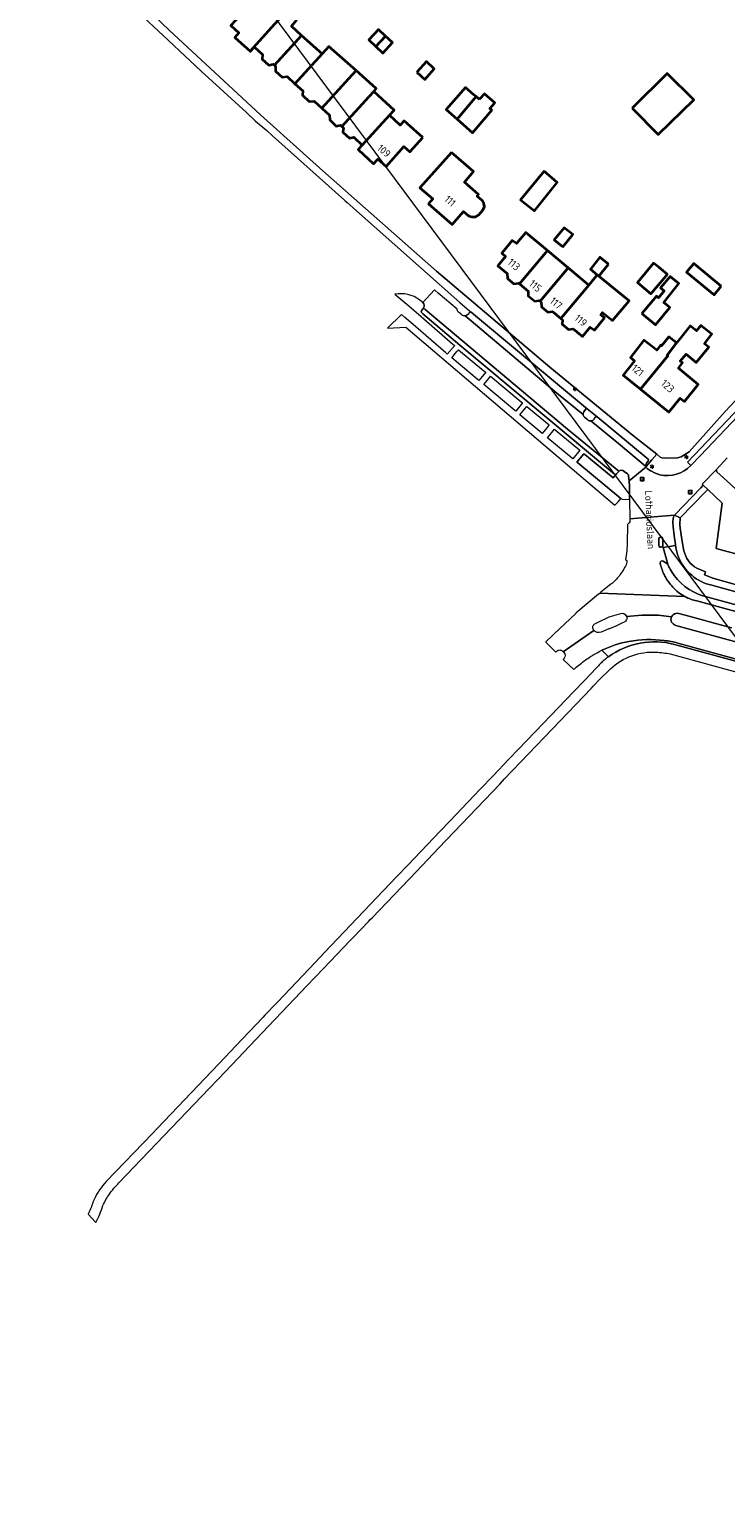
# Model space of a CAD drawing. Header units: metres. Extents: x 140853 to 145288, y 474558 to 480269.
# Tile 7 of 256: x 141328 to 141497, y 475918 to 476271. Entities that reach past the tile are written whole.
import ezdxf
from ezdxf.enums import TextEntityAlignment as Align

# ---------------------------------------------------------------- set-up
doc = ezdxf.new("R2010")
doc.units = ezdxf.units.M
doc.header["$MEASUREMENT"] = 0
for name, color, linetype, lineweight in [('B-WE-GR-BEPLANTING_CULTUUR_HEESTERS-G', 90, 'Continuous', 18), ('B-WE-GR-GRAS_KRUIDENRIJK-G', 80, 'Continuous', 18), ('B-WE-KL-ET_LS_OV_LICHTMAST-S', 190, 'Continuous', 18), ('B-WE-OG-BEBOUWING-G', 7, 'Continuous', 35), ('B-WE-OG-BEBOUWING_HUISNUMMER-T18', 10, 'Continuous', 18), ('B-WE-OG-BEBOUWING_STRAATNAAM-T18', 10, 'Continuous', 18), ('B-WE-OG-HULPLIJN-G', 50, 'Continuous', 18), ('B-WE-OG-TERREIN_ERF-G', 7, 'Continuous', 18), ('B-WE-RI-GWA_RIOOLPUT-S', 30, 'Continuous', 18), ('B-WE-VH-VERHARDING_GESLOTEN-G', 7, 'Continuous', 18), ('B-WE-VH-VERHARDING_OPEN-G', 252, 'Continuous', 18)]:
    doc.layers.add(name, color=color, linetype=linetype, lineweight=lineweight)
doc.styles.add('NLCS-ISO', font='txt')

# ---------------------------------------------------------------- blocks, each defined once
blk = doc.blocks.new('B-SIE-WEG_LICHTMAST-SO')
at = {"ltscale": 0.1}
for p, q in [((-1.1, 0.6), (-2.2, 1.3)), ((0, 1.3), (0, 2.5)), ((1.1, 0.6), (2.2, 1.3)), ((-1.1, -0.6), (-2.2, -1.3)), ((0, -1.3), (0, -2.5)), ((1.1, -0.6), (2.2, -1.3))]:
    blk.add_line(p, q, dxfattribs=at)
at = {"flags": 128}
for points in [[(-1.2, 0.5), (1.2, 0.5)], [(-1.2, -0.5), (1.2, -0.5)]]:
    blk.add_lwpolyline(points, dxfattribs=at)
at = {"ltscale": 0.1}
blk.add_circle((0, 0), 1.27, dxfattribs=at)
at = {"style": 'NLCS-ISO'}
blk.add_attdef('TYPE', text='', height=1.8, dxfattribs=at).set_placement((0, 2.5), align=Align.BOTTOM_CENTER)
blk = doc.blocks.new('SRI-PUT_INSPECTIE-SO')
at = {"lineweight": -3, "flags": 128}
blk.add_lwpolyline([(-2, -2), (2, -2), (2, 2), (-2, 2)], close=True, dxfattribs=at)
at = {"lineweight": -3, "ltscale": 1.5}
blk.add_circle((0, 0), 2, dxfattribs=at)
at = {"ltscale": 0.1, "style": 'NLCS-ISO'}
blk.add_text('I', height=2.5, dxfattribs=at).set_placement((0, 0), align=Align.MIDDLE_CENTER)

msp = doc.modelspace()

# ---------------------------------------------------------------- linework, layer by layer
at = {"layer": 'B-WE-GR-BEPLANTING_CULTUUR_HEESTERS-G', "ltscale": 0.2, "flags": 128}
msp.add_lwpolyline([(141465.48, 476177.02), (141462.634, 476179.295), (141462.634, 476179.295, -0.1946832), (141462.643, 476178.766), (141462.643, 476178.766), (141462.234, 476178.199), (141462.234, 476178.199, 0.1970734), (141462.029, 476177.584), (141462.029, 476177.584, 0.2223564), (141462.38, 476176.95), (141462.38, 476176.95), (141463.203, 476176.293), (141463.203, 476176.293, 0.2315665), (141463.936, 476176.035), (141463.936, 476176.035, 0.2038848), (141464.615, 476176.379), (141464.615, 476176.379), (141465.003, 476176.917), (141465.003, 476176.917, -0.2580522), (141465.48, 476177.02)], format="xyb", close=True, dxfattribs=at)
msp.add_lwpolyline([(141488.095, 476165.229), (141490.416, 476167.67), (141500.906, 476178.701), (141500.015, 476179.473), (141487.264, 476166.026), (141488.095, 476165.229)], close=True, dxfattribs=at)
for points in [[(141514.711, 476127.303), (141492.201, 476133.471), (141492.201, 476133.471, -0.1833052), (141484.079, 476138.688), (141484.079, 476138.688, -0.0337889), (141483.108, 476140.201), (141483.108, 476140.201, -0.0254555), (141482.513, 476141.416), (141482.513, 476141.416), (141481.428, 476142.11), (141481.428, 476142.11, 0.3372355), (141480.918, 476142.146), (141480.918, 476142.146, 0.2198068), (141480.685, 476141.769), (141480.685, 476141.769, 0.1113507), (141480.708, 476141.545), (141480.708, 476141.545, 0.015375), (141480.889, 476140.826), (141480.889, 476140.826, 0.0324725), (141481.408, 476139.377), (141481.408, 476139.377, 0.0201493), (141481.823, 476138.518), (141481.823, 476138.518, 0.0691304), (141483.741, 476135.881), (141483.741, 476135.881, 0.0887252), (141486.632, 476133.586), (141486.632, 476133.586, 0.0748471), (141489.561, 476132.539), (141489.561, 476132.539), (141498.956, 476129.954)], [(141497.945, 476126.039), (141486.706, 476129.099), (141486.706, 476129.099), (141485.186, 476129.513), (141485.186, 476129.513, 0.2539058), (141483.804, 476129.204), (141483.804, 476129.204, 0.1073492), (141483.43, 476128.702), (141483.43, 476128.702, 0.4830634), (141484.486, 476126.632), (141484.486, 476126.632), (141511.951, 476119.137)]]:
    msp.add_lwpolyline(points, format="xyb", dxfattribs=at)
at = {"layer": 'B-WE-GR-GRAS_KRUIDENRIJK-G', "ltscale": 0.2, "flags": 128}
msp.add_lwpolyline([(141470.72, 476163.903, 0.0810223), (141470.504, 476163.675), (141470.504, 476163.675), (141470.097, 476163.21), (141469.634, 476162.643), (141469.352, 476162.297), (141462.478, 476167.913), (141462.258, 476168.092), (141460.572, 476166.028), (141460.765, 476165.87), (141471.212, 476157.322), (141471.493, 476157.092), (141473.306, 476157.063), (141473.254, 476160.464), (141473.254, 476160.464, 0.0125765), (141473.172, 476161.577), (141473.172, 476161.577), (141473.032, 476162.704), (141473.032, 476162.704, 0.3368557), (141472.749, 476163.272), (141472.749, 476163.272), (141471.982, 476163.834), (141471.982, 476163.834, 0.3669077), (141470.72, 476163.903)], format="xyb", close=True, dxfattribs=at)
at = {"layer": 'B-WE-OG-BEBOUWING-G', "ltscale": 0.2, "flags": 128}
for points in [[(141390.688, 476275.544), (141387.678, 476278.26), (141387.924, 476278.533), (141384.057, 476282.021), (141380.152, 476277.692), (141381.468, 476276.505), (141376.911, 476271.562), (141378.818, 476269.794), (141377.836, 476268.711), (141381.543, 476265.338), (141387.567, 476271.966), (141389.335, 476273.931), (141390.688, 476275.544)], [(141394.016, 476269.181), (141391.534, 476271.439), (141392.81, 476272.895), (141392.711, 476273.72), (141390.688, 476275.544), (141389.335, 476273.931), (141387.567, 476271.966), (141381.543, 476265.338), (141381.571, 476265.312), (141382.608, 476266.396), (141382.654, 476266.354), (141384.585, 476264.599), (141384.503, 476263.475), (141386.08, 476262.003), (141387.218, 476262.205), (141387.464, 476261.981), (141394.016, 476269.181)], [(141414.277, 476269.027), (141412.59, 476270.573), (141410.291, 476268.081), (141411.969, 476266.491), (141414.277, 476269.027)], [(141398.946, 476264.694), (141394.016, 476269.181), (141387.464, 476261.981), (141387.711, 476261.757), (141387.724, 476260.571), (141389.308, 476259.11), (141390.483, 476259.238), (141392.398, 476257.498), (141398.946, 476264.694)], [(141414.277, 476269.027), (141411.969, 476266.491), (141413.647, 476264.901), (141415.965, 476267.481), (141414.277, 476269.027)], [(141405.462, 476258.765), (141407.192, 476260.667), (141400.617, 476266.53), (141398.946, 476264.694), (141392.398, 476257.498), (141394.313, 476255.757), (141394.258, 476254.704), (141395.839, 476253.206), (141397.058, 476253.262), (141398.916, 476251.572), (141405.462, 476258.765)], [(141410.291, 476254.371), (141411.437, 476255.619), (141411.909, 476256.138), (141412.055, 476256.328), (141407.192, 476260.667), (141405.462, 476258.765), (141398.916, 476251.572), (141400.775, 476249.883), (141400.8, 476248.748), (141402.363, 476247.283), (141403.396, 476247.501), (141403.756, 476247.174), (141410.291, 476254.371)], [(141421.881, 476260.311), (141423.766, 476258.567), (141426.081, 476261.139), (141424.203, 476262.864), (141421.881, 476260.311)], [(141473.924, 476251.639), (141480.237, 476245.244), (141488.783, 476253.644), (141482.359, 476259.995), (141473.924, 476251.639)], [(141436.168, 476254.439), (141435.675, 476254.849), (141433.62, 476256.56), (141428.927, 476251.318), (141431.623, 476248.936), (141436.168, 476254.439)], [(141415.225, 476249.881), (141416.363, 476251.139), (141414.448, 476252.869), (141411.437, 476255.619), (141410.291, 476254.371), (141403.756, 476247.174), (141404.157, 476246.81), (141404.001, 476245.776), (141405.562, 476244.322), (141406.607, 476244.582), (141408.684, 476242.694), (141415.225, 476249.881)], [(141437.012, 476253.736), (141436.833, 476253.885), (141436.168, 476254.439), (141431.623, 476248.936), (141432.284, 476248.352), (141435.284, 476245.667), (141439.986, 476251.087), (141439.529, 476251.484), (141440.727, 476252.865), (141438.196, 476255.061), (141437.012, 476253.736)], [(141423.295, 476244.496), (141418.793, 476248.514), (141417.87, 476247.474), (141415.225, 476249.881), (141408.684, 476242.694), (141407.713, 476241.582), (141411.421, 476238.159), (141412.477, 476239.273), (141414.412, 476237.546), (141418.687, 476242.353), (141420.175, 476241.021), (141423.295, 476244.496)], [(141430.217, 476240.893), (141422.605, 476232.347), (141425.719, 476229.694), (141424.662, 476228.478), (141430.382, 476223.459), (141433.184, 476226.655), (141434.387, 476225.6), (141435.178, 476225.319), (141436.024, 476225.374), (141436.831, 476225.835), (141437.843, 476226.932), (141438.187, 476227.841), (141438.026, 476228.567), (141437.644, 476229.314), (141436.441, 476230.369), (141436.772, 476230.747), (141433.359, 476233.722), (141435.535, 476236.264), (141430.217, 476240.893)], [(141452.634, 476236.369), (141446.901, 476229.443), (141450.288, 476226.786), (141455.803, 476233.675), (141452.634, 476236.369)], [(141453.411, 476217.198), (141448.176, 476221.561), (141445.947, 476218.94), (141444.926, 476219.601), (141442.401, 476216.597), (141443.335, 476215.738), (141441.481, 476213.509), (141443.683, 476211.665), (141443.774, 476210.438), (141445.275, 476209.145), (141446.482, 476209.321), (141446.704, 476209.135), (141453.411, 476217.198)], [(141457.165, 476218.135), (141459.551, 476221.052), (141457.476, 476222.667), (141455.097, 476219.802), (141457.165, 476218.135)], [(141458.413, 476213.028), (141453.411, 476217.198), (141446.704, 476209.135), (141448.801, 476207.379), (141448.808, 476206.243), (141450.356, 476204.956), (141451.447, 476205.164), (141451.697, 476204.955), (141458.413, 476213.028)], [(141468.205, 476213.895), (141466.111, 476215.568), (141463.811, 476212.709), (141465.481, 476211.343), (141465.844, 476211.046), (141468.205, 476213.895)], [(141482.106, 476211.106), (141482.404, 476211.464), (141480.404, 476213.099), (141479.108, 476214.159), (141475.178, 476209.493), (141478.439, 476206.71), (141482.106, 476211.106)], [(141495.43, 476208.6), (141488.806, 476214.037), (141487.084, 476211.939), (141493.753, 476206.46), (141495.43, 476208.6)], [(141463.415, 476208.859), (141458.413, 476213.028), (141451.697, 476204.955), (141451.943, 476204.749), (141451.981, 476203.615), (141453.564, 476202.312), (141454.622, 476202.506), (141456.69, 476200.774), (141463.415, 476208.859)], [(141465.844, 476211.046), (141465.481, 476211.343), (141463.415, 476208.859), (141456.69, 476200.774), (141457.067, 476200.458), (141456.957, 476199.422), (141458.524, 476198.112), (141459.666, 476198.282), (141461.91, 476196.403), (141463.755, 476198.708), (141464.788, 476197.961), (141467.217, 476200.969), (141466.342, 476201.676), (141466.411, 476201.762), (141466.775, 476202.215), (141469.131, 476200.287), (141473.152, 476205.068), (141465.844, 476211.046)], [(141476.276, 476201.978), (141479.516, 476199.222), (141483.052, 476203.412), (141482.426, 476203.944), (141481.602, 476204.645), (141485.183, 476209.197), (141483.09, 476210.95), (141480.727, 476208.157), (141481.676, 476207.454), (141480.276, 476205.773), (141479.828, 476206.154), (141476.276, 476201.978)], [(141482.904, 476192.611), (141484.666, 476194.861), (141484.81, 476195.044), (141484.797, 476195.07), (141484.645, 476194.878), (141482.788, 476196.388), (141481.003, 476194.152), (141480.798, 476194.318), (141479.858, 476193.153), (141476.766, 476195.518), (141473.483, 476191.388), (141474.506, 476190.553), (141471.769, 476187.11), (141475.957, 476183.693), (141482.569, 476191.783), (141482.366, 476191.951), (141482.904, 476192.611)], [(141491.762, 476195.237), (141493.157, 476196.968), (141490.578, 476199), (141490.48, 476199.076), (141489.457, 476197.765), (141487.896, 476198.983), (141484.797, 476195.07), (141484.81, 476195.044), (141484.666, 476194.861), (141482.904, 476192.611), (141482.366, 476191.951), (141482.569, 476191.783), (141475.957, 476183.693), (141482.777, 476178.128), (141485.539, 476181.553), (141486.561, 476180.719), (141489.87, 476184.823), (141485.103, 476188.765), (141486.085, 476190.034), (141485.524, 476190.489), (141486.931, 476192.138), (141489.414, 476190.171), (141492.427, 476193.882), (141491.374, 476194.651), (141491.453, 476194.751), (141491.811, 476195.2), (141491.762, 476195.237)]]:
    msp.add_lwpolyline(points, close=True, dxfattribs=at)
at = {"layer": 'B-WE-OG-HULPLIJN-G'}
msp.add_lwpolyline([(141484.938, 478467.493), (142922.898, 478740.923), (143043.789, 479141.528), (143928.198, 479351.369), (144042.725, 479840.999), (144698.079, 479872.794), (144672.627, 478988.916), (144742.617, 478639.181), (145060.75, 478225.858), (145035.298, 477659.922), (145054.388, 476896.862), (144768.066, 476833.275), (144755.342, 477825.251), (143616.428, 477755.303), (142541.14, 475313.514), (141510.39, 476108.367), (141014.104, 476776.044), (140988.652, 477462.798), (141421.313, 477755.303), (141484.938, 478467.493)], close=True, dxfattribs=at)
at = {"layer": 'B-WE-OG-TERREIN_ERF-G', "ltscale": 0.2, "flags": 128}
for points in [[(141354.821, 476277.28), (141361.998, 476270.484), (141384.075, 476249.999), (141399.13, 476236.45), (141426.59, 476212.2), (141453.99, 476189.06), (141474.28, 476172.37), (141479.836, 476167.989), (141480.71, 476167.3), (141481.09, 476167.08), (141482.01, 476167.02), (141484.86, 476167.08), (141485.75, 476167.37), (141487.66, 476168.58), (141496.36, 476178.31), (141517.75, 476201.06)], [(141391.534, 476271.439), (141394.016, 476269.181), (141398.946, 476264.694), (141400.617, 476266.53), (141407.192, 476260.667), (141412.055, 476256.328), (141411.909, 476256.138), (141411.437, 476255.619), (141414.448, 476252.869), (141414.448, 476252.869), (141416.363, 476251.139), (141415.225, 476249.881), (141417.87, 476247.474), (141418.793, 476248.514), (141423.295, 476244.496), (141420.175, 476241.021), (141418.687, 476242.353), (141414.412, 476237.546), (141412.477, 476239.273), (141411.421, 476238.159), (141407.713, 476241.582), (141408.684, 476242.694), (141406.607, 476244.582), (141405.562, 476244.322), (141404.001, 476245.776), (141404.157, 476246.81), (141403.756, 476247.174), (141403.396, 476247.501), (141402.363, 476247.283), (141400.8, 476248.748), (141400.775, 476249.883), (141398.916, 476251.572), (141397.058, 476253.262), (141395.839, 476253.206), (141394.258, 476254.704), (141394.313, 476255.757), (141392.398, 476257.498), (141390.483, 476259.238), (141389.308, 476259.11), (141387.724, 476260.571), (141387.711, 476261.757), (141387.464, 476261.981), (141387.218, 476262.205), (141386.08, 476262.003), (141384.503, 476263.475), (141384.585, 476264.599), (141382.654, 476266.354), (141382.608, 476266.396), (141381.571, 476265.312), (141381.543, 476265.338), (141377.836, 476268.711), (141378.818, 476269.794), (141376.911, 476271.562)], [(141496.867, 476167.119), (141494.197, 476164.198), (141494.397, 476163.693), (141497.649, 476160.789)]]:
    msp.add_lwpolyline(points, dxfattribs=at)
for points in [[(141414.277, 476269.027), (141415.965, 476267.481), (141413.647, 476264.901), (141411.969, 476266.491), (141410.291, 476268.081), (141412.59, 476270.573), (141414.277, 476269.027)], [(141426.081, 476261.139), (141423.766, 476258.567), (141421.881, 476260.311), (141424.203, 476262.864), (141426.081, 476261.139)], [(141473.924, 476251.639), (141482.359, 476259.995), (141488.783, 476253.644), (141480.237, 476245.244), (141473.924, 476251.639)], [(141440.727, 476252.865), (141439.529, 476251.484), (141439.986, 476251.087), (141435.284, 476245.667), (141432.284, 476248.352), (141431.623, 476248.936), (141428.927, 476251.318), (141433.62, 476256.56), (141435.675, 476254.849), (141436.168, 476254.439), (141436.833, 476253.885), (141437.012, 476253.736), (141438.196, 476255.061), (141440.727, 476252.865)], [(141430.217, 476240.893), (141435.535, 476236.264), (141433.359, 476233.722), (141436.772, 476230.747), (141436.441, 476230.369), (141437.644, 476229.314), (141438.026, 476228.567), (141438.187, 476227.841), (141437.843, 476226.932), (141436.831, 476225.835), (141436.024, 476225.374), (141435.178, 476225.319), (141434.387, 476225.6), (141433.184, 476226.655), (141430.382, 476223.459), (141424.662, 476228.478), (141425.719, 476229.694), (141422.605, 476232.347), (141430.217, 476240.893)], [(141452.634, 476236.369), (141455.803, 476233.675), (141450.288, 476226.786), (141446.901, 476229.443), (141452.634, 476236.369)], [(141448.176, 476221.561), (141453.411, 476217.198), (141458.413, 476213.028), (141463.415, 476208.859), (141465.481, 476211.343), (141463.811, 476212.709), (141466.111, 476215.568), (141468.205, 476213.895), (141465.844, 476211.046), (141473.152, 476205.068), (141469.131, 476200.287), (141466.775, 476202.215), (141466.411, 476201.762), (141466.342, 476201.676), (141467.217, 476200.969), (141464.788, 476197.961), (141463.755, 476198.708), (141461.91, 476196.403), (141459.666, 476198.282), (141458.524, 476198.112), (141456.957, 476199.422), (141457.067, 476200.458), (141456.69, 476200.774), (141454.622, 476202.506), (141453.564, 476202.312), (141451.981, 476203.615), (141451.943, 476204.749), (141451.697, 476204.955), (141451.447, 476205.164), (141450.356, 476204.956), (141448.808, 476206.243), (141448.801, 476207.379), (141446.704, 476209.135), (141446.482, 476209.321), (141445.275, 476209.145), (141443.774, 476210.438), (141443.683, 476211.665), (141441.481, 476213.509), (141443.335, 476215.738), (141442.401, 476216.597), (141444.926, 476219.601), (141445.947, 476218.94), (141448.176, 476221.561)], [(141457.476, 476222.667), (141459.551, 476221.052), (141457.165, 476218.135), (141455.097, 476219.802), (141457.476, 476222.667)], [(141479.108, 476214.159), (141480.404, 476213.099), (141482.404, 476211.464), (141482.106, 476211.106), (141478.439, 476206.71), (141475.178, 476209.493), (141479.108, 476214.159)], [(141495.43, 476208.6), (141493.753, 476206.46), (141487.084, 476211.939), (141488.806, 476214.037), (141495.43, 476208.6)], [(141483.09, 476210.95), (141485.183, 476209.197), (141481.602, 476204.645), (141482.426, 476203.944), (141483.052, 476203.412), (141479.516, 476199.222), (141476.276, 476201.978), (141479.828, 476206.154), (141480.276, 476205.773), (141481.676, 476207.454), (141480.727, 476208.157), (141483.09, 476210.95)], [(141490.48, 476199.076), (141490.578, 476199), (141493.157, 476196.968), (141491.762, 476195.237), (141491.811, 476195.2), (141491.453, 476194.751), (141491.374, 476194.651), (141492.427, 476193.882), (141489.414, 476190.171), (141486.931, 476192.138), (141485.524, 476190.489), (141486.085, 476190.034), (141485.103, 476188.765), (141489.87, 476184.823), (141486.561, 476180.719), (141485.539, 476181.553), (141482.777, 476178.128), (141475.957, 476183.693), (141471.769, 476187.11), (141474.506, 476190.553), (141473.483, 476191.388), (141476.766, 476195.518), (141479.858, 476193.153), (141480.798, 476194.318), (141481.003, 476194.152), (141482.788, 476196.388), (141484.645, 476194.878), (141484.797, 476195.07), (141487.896, 476198.983), (141489.457, 476197.765), (141490.48, 476199.076)]]:
    msp.add_lwpolyline(points, close=True, dxfattribs=at)
msp.add_lwpolyline([(141510.214, 476140.879), (141494.223, 476145.217), (141495.647, 476156.188), (141492.202, 476159.479), (141491.609, 476158.871), (141485.497, 476152.602), (141485.497, 476152.602), (141485.452, 476151.018), (141485.521, 476150.087), (141486.024, 476146.879), (141486.439, 476144.652), (141486.439, 476144.652, 0.2133686), (141489.522, 476140.438), (141489.522, 476140.438), (141491.677, 476139.591), (141491.364, 476138.808), (141492.008, 476138.573), (141493.439, 476138.05), (141499.123, 476136.461)], format="xyb", dxfattribs=at)
at = {"layer": 'B-WE-VH-VERHARDING_GESLOTEN-G', "ltscale": 0.2, "flags": 128}
msp.add_lwpolyline([(141472.339, 476142.505, -0.3943094), (141472.611, 476141.922), (141472.611, 476141.922), (141472.466, 476141.285), (141472.466, 476141.285, -0.0199662), (141471.664, 476139.883), (141471.664, 476139.883), (141471.643, 476139.849), (141471.643, 476139.849), (141471.622, 476139.816), (141471.622, 476139.816, -0.0207319), (141470.733, 476138.528), (141470.733, 476138.528, -0.0755674), (141468.867, 476136.649), (141468.867, 476136.649), (141468.674, 476136.494), (141468.352, 476136.234), (141466.356, 476134.626), (141466.123, 476134.439), (141466.123, 476134.439), (141486.632, 476133.586), (141486.632, 476133.586, -0.0887252), (141483.741, 476135.881), (141483.741, 476135.881, -0.0691304), (141481.823, 476138.518), (141481.823, 476138.518, -0.0201493), (141481.408, 476139.377), (141481.408, 476139.377, -0.0324725), (141480.889, 476140.826), (141480.889, 476140.826, -0.015375), (141480.708, 476141.545), (141480.708, 476141.545, -0.1113507), (141480.685, 476141.769), (141480.685, 476141.769, -0.2198068), (141480.918, 476142.146), (141480.918, 476142.146, -0.3372355), (141481.428, 476142.11), (141481.428, 476142.11), (141482.513, 476141.416), (141481.386, 476145.47), (141484.411, 476145.928), (141484.379, 476146.134), (141484.035, 476148.364), (141483.823, 476150.439), (141483.724, 476151.536), (141483.851, 476152.523), (141483.851, 476152.523), (141483.882, 476152.765), (141484.143, 476153.232), (141473.377, 476152.382), (141473.383, 476151.994), (141473.383, 476151.994, -0.2139214), (141473.154, 476151.419), (141473.154, 476151.419), (141472.793, 476151.041), (141472.738, 476146.384), (141472.609, 476144.651), (141472.339, 476142.505)], format="xyb", close=True, dxfattribs=at)
for points in [[(141480.351, 476147.424, -1.0737907), (141481.341, 476147.479)], [(141481.343, 476146.015, -1.0406445), (141480.359, 476146.003)], [(141506.187, 476132.759), (141493.192, 476136.331), (141493.192, 476136.331, -0.1231331), (141488.301, 476138.739), (141488.301, 476138.739, -0.106372), (141485.405, 476142.499), (141485.405, 476142.499, -0.0600066), (141484.545, 476145.062), (141484.545, 476145.062), (141484.411, 476145.928), (141481.386, 476145.47), (141482.513, 476141.416), (141482.513, 476141.416, 0.0254555), (141483.108, 476140.201), (141483.108, 476140.201, 0.0337889), (141484.079, 476138.688), (141484.079, 476138.688, 0.1833052), (141492.201, 476133.471), (141492.201, 476133.471), (141514.711, 476127.303)], [(141498.956, 476129.954), (141489.561, 476132.539), (141489.561, 476132.539, -0.0748471), (141486.632, 476133.586), (141486.632, 476133.586), (141466.123, 476134.439), (141465.839, 476134.21), (141465.786, 476134.167), (141460.33, 476129.554), (141460.31, 476129.537), (141460.266, 476129.5), (141454.984, 476124.498), (141454.836, 476124.358), (141454.666, 476124.197), (141454.666, 476124.197), (141453.037, 476122.63), (141453.01, 476122.601), (141455.476, 476120.161), (141455.696, 476120.385), (141455.696, 476120.385, -0.4166612), (141457.088, 476120.401), (141457.088, 476120.401), (141457.207, 476120.275), (141464.671, 476125.382), (141464.671, 476125.382, -0.0620063), (141464.459, 476125.703), (141464.459, 476125.703, -0.1382977), (141464.372, 476126.232), (141464.372, 476126.232, -0.0575513), (141464.418, 476126.438), (141464.418, 476126.438, -0.1946802), (141464.91, 476127.004), (141464.91, 476127.004), (141465.385, 476127.237), (141468.33, 476128.678), (141468.926, 476128.849), (141468.926, 476128.849), (141471.176, 476129.496), (141471.176, 476129.496, -0.3970943), (141472.405, 476128.99), (141472.405, 476128.99), (141472.552, 476128.75), (141476.331, 476129.09), (141480.212, 476129.122), (141483.43, 476128.702), (141483.43, 476128.702, -0.1073492), (141483.804, 476129.204), (141483.804, 476129.204, -0.2539058), (141485.186, 476129.513), (141485.186, 476129.513), (141486.706, 476129.099), (141497.945, 476126.039)], [(141511.951, 476119.137), (141484.486, 476126.632), (141484.486, 476126.632, -0.4830634), (141483.43, 476128.702), (141483.43, 476128.702), (141480.212, 476129.122), (141476.331, 476129.09), (141472.552, 476128.75), (141472.552, 476128.75, -0.331505), (141472.542, 476128.026), (141472.542, 476128.026), (141472.267, 476127.668), (141472.146, 476127.511), (141471.418, 476127.167), (141470.116, 476126.512), (141468.402, 476125.822), (141468.235, 476125.755), (141466.445, 476125.021), (141466.445, 476125.021, -0.3398319), (141464.671, 476125.382), (141464.671, 476125.382), (141457.207, 476120.275), (141457.405, 476120.065), (141457.405, 476120.065, -0.3635572), (141457.464, 476118.676), (141457.464, 476118.676), (141457.273, 476118.42), (141459.803, 476115.984), (141459.803, 476115.984, -0.029455), (141462.263, 476118.002), (141462.263, 476118.002, -0.0150536), (141463.847, 476119.08), (141463.847, 476119.08, -0.0075008), (141464.508, 476119.489), (141464.508, 476119.489), (141464.551, 476119.515), (141465.267, 476119.93), (141465.267, 476119.93, -0.0146403), (141466.598, 476120.617), (141466.598, 476120.617, -0.0660707), (141473.135, 476122.753), (141473.135, 476122.753, -0.0804144), (141481.678, 476122.95), (141481.678, 476122.95, -0.0545922), (141484.939, 476122.348), (141484.939, 476122.348), (141502.93, 476117.418)]]:
    msp.add_lwpolyline(points, format="xyb", dxfattribs=at)
for points in [[(141480.359, 476146.003), (141480.351, 476147.424)], [(141481.341, 476147.479), (141481.343, 476146.015)]]:
    msp.add_lwpolyline(points, dxfattribs=at)
at = {"layer": 'B-WE-VH-VERHARDING_OPEN-G', "ltscale": 0.2, "flags": 128}
for points in [[(141353.391, 476275.869), (141359.42, 476270.191), (141361.572, 476268.165), (141361.812, 476267.939), (141369.76, 476260.528), (141380.726, 476250.545), (141382.812, 476248.57), (141382.813, 476248.569), (141385.581, 476246.169), (141386.976, 476244.907), (141404.378, 476229.386), (141404.554, 476229.228), (141405.024, 476228.81), (141406.512, 476227.482), (141406.562, 476227.437), (141432.246, 476204.633), (141434.592, 476202.623), (141434.971, 476202.298), (141436.038, 476201.411), (141462.634, 476179.295), (141465.48, 476177.02), (141465.48, 476177.02), (141477.814, 476166.804), (141477.814, 476166.804, -0.4266064), (141477.795, 476166.389), (141477.795, 476166.389), (141477.382, 476165.837), (141477.382, 476165.837, 0.2239038), (141477.174, 476165.104), (141477.174, 476165.104), (141477.31, 476164.99), (141478.63, 476166.63), (141479.836, 476167.989), (141479.836, 476167.989), (141474.28, 476172.37), (141453.99, 476189.06), (141426.59, 476212.2), (141399.13, 476236.45), (141384.075, 476249.999), (141361.998, 476270.484), (141354.821, 476277.28)], [(141517.75, 476201.06), (141496.36, 476178.31), (141487.66, 476168.58), (141485.75, 476167.37), (141484.86, 476167.08), (141482.01, 476167.02), (141481.09, 476167.08), (141480.71, 476167.3), (141479.836, 476167.989), (141478.63, 476166.63), (141477.31, 476164.99), (141477.174, 476165.104), (141477.174, 476165.104, 0.0620358), (141477.237, 476164.894), (141477.237, 476164.894, 0.1444824), (141477.563, 476164.507), (141477.563, 476164.507), (141478.373, 476163.99), (141478.584, 476163.867), (141479.278, 476163.461), (141480.565, 476163.041), (141480.565, 476163.041, 0.2549838), (141488.095, 476165.229), (141488.095, 476165.229), (141487.264, 476166.026), (141500.015, 476179.473)], [(141500.906, 476178.701), (141490.416, 476167.67), (141490.416, 476167.67), (141488.095, 476165.229), (141488.095, 476165.229, -0.2549838), (141480.565, 476163.041), (141480.565, 476163.041), (141479.278, 476163.461), (141478.584, 476163.867), (141478.584, 476163.867), (141478.373, 476163.99), (141477.563, 476164.507), (141477.563, 476164.507, -0.1444824), (141477.237, 476164.894), (141477.237, 476164.894), (141473.172, 476161.577), (141473.172, 476161.577, -0.0125765), (141473.254, 476160.464), (141473.254, 476160.464), (141473.306, 476157.063), (141473.378, 476152.391), (141473.377, 476152.382), (141484.143, 476153.232), (141484.143, 476153.232), (141484.267, 476153.455), (141490.483, 476159.891), (141491.101, 476160.53), (141490.828, 476160.79), (141494.197, 476164.198), (141496.867, 476167.119)], [(141499.123, 476136.461), (141493.439, 476138.05), (141492.008, 476138.573), (141492.008, 476138.573), (141491.364, 476138.808), (141491.677, 476139.591), (141489.522, 476140.438), (141489.522, 476140.438, -0.2133686), (141486.439, 476144.652), (141486.439, 476144.652), (141486.024, 476146.879), (141485.521, 476150.087), (141485.452, 476151.018), (141485.497, 476152.602), (141484.143, 476153.232), (141483.882, 476152.765), (141483.851, 476152.523), (141483.724, 476151.536), (141483.823, 476150.439), (141484.035, 476148.364), (141484.379, 476146.134), (141484.411, 476145.928), (141484.411, 476145.928), (141484.545, 476145.062), (141484.545, 476145.062, 0.0600066), (141485.405, 476142.499), (141485.405, 476142.499, 0.106372), (141488.301, 476138.739), (141488.301, 476138.739, 0.1231331), (141493.192, 476136.331), (141493.192, 476136.331), (141506.187, 476132.759)], [(141500.95, 476117.434), (141484.151, 476122.036), (141484.151, 476122.036, 0.2259557), (141468.21, 476119.045), (141468.21, 476119.045, 0.02665), (141466.677, 476117.8), (141466.677, 476117.8, 0.0138327), (141465.901, 476117.057), (141465.901, 476117.057, 0.013241), (141465.278, 476116.395), (141465.278, 476116.395), (141462.434, 476113.415), (141459.707, 476110.556), (141452.375, 476102.896), (141446.446, 476096.711), (141444.135, 476094.3), (141440.334, 476090.29), (141437.161, 476087.023), (141429.816, 476079.324), (141427.48, 476076.889), (141419.748, 476068.77), (141416.944, 476065.861), (141399.581, 476047.58), (141397.32, 476045.205), (141391.305, 476038.89), (141388.149, 476035.576), (141387.918, 476035.333), (141385.133, 476032.409), (141384.611, 476031.861), (141378.138, 476025.064), (141375.505, 476022.3), (141359.149, 476005.126), (141357.943, 476003.859), (141346.778, 475992.219), (141346.778, 475992.219, 0.0842429), (141343.89, 475987.948), (141343.89, 475987.948, 0.0256952), (141343.319, 475986.503), (141343.319, 475986.503), (141343.199, 475986.135), (141343.199, 475986.135, -0.0277834), (141342.399, 475984.339), (141342.399, 475984.339), (141344.235, 475982.347), (141344.235, 475982.347, 0.0597747), (141345.983, 475986.459), (141345.983, 475986.459, -0.0451508), (141347.572, 475989.218), (141347.572, 475989.218, -0.0451853), (141349.867, 475991.927), (141349.867, 475991.927), (141371.659, 476014.748), (141373.821, 476017.012), (141378.639, 476022.057), (141379.963, 476023.443), (141379.963, 476023.443), (141387.571, 476031.411), (141389.232, 476033.15), (141395.312, 476039.517), (141399.311, 476043.705), (141405.764, 476050.463), (141406.486, 476051.219), (141410.273, 476055.185), (141410.6, 476055.527), (141411.044, 476055.991), (141421.755, 476067.2), (141427.155, 476072.85), (141441.888, 476088.267), (141443.007, 476089.438), (141448.89, 476095.599), (141454.544, 476101.52), (141464.046, 476111.471), (141464.459, 476111.905), (141466.211, 476113.739), (141468.516, 476115.937), (141468.678, 476116.091), (141468.678, 476116.091, -0.103005), (141473.846, 476119.309), (141473.846, 476119.309, -0.1021393), (141479.632, 476120.172), (141479.632, 476120.172), (141479.653, 476120.171), (141479.674, 476120.17), (141479.674, 476120.17, -0.0345641), (141483.117, 476119.737), (141483.117, 476119.737), (141493.628, 476116.881), (141500.974, 476114.851)]]:
    msp.add_lwpolyline(points, format="xyb", dxfattribs=at)
for points in [[(141477.237, 476164.894, -0.0620358), (141477.174, 476165.104), (141477.174, 476165.104), (141470.64, 476170.59), (141463.936, 476176.035), (141463.936, 476176.035, -0.2315665), (141463.203, 476176.293), (141463.203, 476176.293), (141462.38, 476176.95), (141462.38, 476176.95, -0.2223564), (141462.029, 476177.584), (141462.029, 476177.584), (141455.68, 476182.74), (141435.017, 476200.192), (141433.569, 476201.408), (141433.569, 476201.408, -0.228159), (141432.701, 476201.644), (141432.701, 476201.644), (141431.95, 476202.324), (141431.95, 476202.324, -0.2148249), (141431.592, 476203.069), (141431.592, 476203.069), (141427.01, 476206.92), (141426.116, 476207.711), (141423.328, 476204.607), (141423.328, 476204.607, -0.3649889), (141423.487, 476203.333), (141423.487, 476203.333), (141423.918, 476202.965), (141458.3, 476174.06), (141470.72, 476163.903), (141470.72, 476163.903, -0.3669077), (141471.982, 476163.834), (141471.982, 476163.834), (141472.749, 476163.272), (141472.749, 476163.272, -0.3368557), (141473.032, 476162.704), (141473.032, 476162.704), (141473.172, 476161.577), (141477.237, 476164.894)], [(141460.765, 476165.87), (141460.572, 476166.028), (141462.258, 476168.092), (141462.478, 476167.913), (141469.352, 476162.297), (141469.634, 476162.643), (141470.097, 476163.21), (141470.097, 476163.21, -0.3568051), (141469.657, 476163.165), (141469.657, 476163.165), (141432.268, 476194.307), (141423.345, 476201.923), (141423.001, 476202.216), (141423.001, 476202.216, -0.3786929), (141422.979, 476202.665), (141422.979, 476202.665), (141423.379, 476203.195), (141423.379, 476203.195, 0.0410321), (141423.487, 476203.333), (141423.487, 476203.333, 0.3649889), (141423.328, 476204.607), (141423.328, 476204.607), (141422.559, 476205.241), (141422.559, 476205.241, 0.2108853), (141416.569, 476206.65), (141416.569, 476206.65), (141419.925, 476203.82), (141422.892, 476201.257), (141430.592, 476194.608), (141431.012, 476194.245), (141429.223, 476192.174), (141428.882, 476192.468), (141420.401, 476199.793), (141418.971, 476201.027), (141418.136, 476201.748), (141414.787, 476198.473), (141419.17, 476198.686), (141469.732, 476155.658), (141470.538, 476156.508), (141471.212, 476157.322), (141460.765, 476165.87)], [(141423.918, 476202.965), (141423.487, 476203.333), (141423.487, 476203.333, -0.0410321), (141423.379, 476203.195), (141423.379, 476203.195), (141422.979, 476202.665), (141422.979, 476202.665, 0.3786929), (141423.001, 476202.216), (141423.001, 476202.216), (141423.345, 476201.923), (141432.268, 476194.307), (141469.657, 476163.165), (141469.657, 476163.165, 0.3568051), (141470.097, 476163.21), (141470.097, 476163.21), (141470.504, 476163.675), (141470.504, 476163.675, -0.0810223), (141470.72, 476163.903), (141470.72, 476163.903), (141458.3, 476174.06), (141423.918, 476202.965)], [(141436.038, 476201.411), (141434.971, 476202.298), (141434.971, 476202.298, 0.1974229), (141434.556, 476202.23), (141434.556, 476202.23), (141434.154, 476201.739), (141434.154, 476201.739, -0.1577385), (141433.606, 476201.416), (141433.606, 476201.416), (141433.587, 476201.412), (141433.569, 476201.408), (141435.017, 476200.192), (141455.68, 476182.74), (141462.029, 476177.584), (141462.029, 476177.584, -0.1970734), (141462.234, 476178.199), (141462.234, 476178.199), (141462.643, 476178.766), (141462.643, 476178.766, 0.1946832), (141462.634, 476179.295), (141462.634, 476179.295), (141436.038, 476201.411)], [(141465.48, 476177.02, 0.2580522), (141465.003, 476176.917), (141465.003, 476176.917), (141464.615, 476176.379), (141464.615, 476176.379, -0.2038848), (141463.936, 476176.035), (141463.936, 476176.035), (141470.64, 476170.59), (141477.174, 476165.104), (141477.174, 476165.104, -0.2239038), (141477.382, 476165.837), (141477.382, 476165.837), (141477.795, 476166.389), (141477.795, 476166.389, 0.4266064), (141477.814, 476166.804), (141477.814, 476166.804), (141465.48, 476177.02)], [(141480.351, 476147.424), (141480.359, 476146.003), (141480.359, 476146.003, 1.0406445), (141481.343, 476146.015), (141481.343, 476146.015), (141481.341, 476147.479), (141481.341, 476147.479, 1.0737907), (141480.351, 476147.424)], [(141484.151, 476122.036), (141500.95, 476117.434), (141500.95, 476117.434, -0.0459048), (141504.56, 476116.024), (141504.56, 476116.024), (141504.901, 476116.647), (141505.001, 476116.83), (141504.921, 476116.854), (141504.842, 476116.877), (141502.93, 476117.418), (141484.939, 476122.348), (141484.939, 476122.348, 0.0545922), (141481.678, 476122.95), (141481.678, 476122.95, 0.0804144), (141473.135, 476122.753), (141473.135, 476122.753, 0.0660707), (141466.598, 476120.617), (141466.598, 476120.617), (141468.21, 476119.045), (141468.21, 476119.045, -0.2259557), (141484.151, 476122.036)]]:
    msp.add_lwpolyline(points, format="xyb", close=True, dxfattribs=at)
for points in [[(141431.565, 476192.781), (141431.958, 476193.243), (141438.088, 476188.155), (141438.504, 476187.809), (141436.867, 476185.799), (141436.482, 476186.12), (141430.291, 476191.284), (141431.565, 476192.781)], [(141438.038, 476184.816), (141439.24, 476186.258), (141439.703, 476186.814), (141447.108, 476180.668), (141447.441, 476180.391), (141445.796, 476178.352), (141445.545, 476178.561), (141438.038, 476184.816)], [(141452.112, 476173.083), (141446.783, 476177.528), (141447.914, 476178.884), (141448.463, 476179.542), (141453.847, 476175.073), (141453.806, 476175.023), (141453.255, 476174.346), (141452.181, 476173.026), (141452.112, 476173.083)], [(141453.544, 476171.889), (141453.453, 476171.965), (141455.105, 476174.03), (141455.291, 476173.876), (141461.236, 476168.94), (141459.555, 476166.876), (141453.544, 476171.889)], [(141505.887, 476152.926), (141497.649, 476160.789), (141494.397, 476163.693), (141494.197, 476164.198), (141490.828, 476160.79), (141491.101, 476160.53), (141492.202, 476159.479), (141495.647, 476156.188), (141494.223, 476145.217), (141510.214, 476140.879), (141524.739, 476136.496), (141524.059, 476138.624), (141521.942, 476139.123), (141521.304, 476141.24), (141519.154, 476141.784), (141518.492, 476144.174), (141521.27, 476147.07), (141505.887, 476152.926)], [(141491.609, 476158.871), (141492.202, 476159.479), (141491.101, 476160.53), (141490.483, 476159.891), (141484.267, 476153.455), (141484.143, 476153.232), (141485.497, 476152.602), (141491.609, 476158.871)]]:
    msp.add_lwpolyline(points, close=True, dxfattribs=at)

# ---------------------------------------------------------------- block references
at = {"layer": 'B-WE-KL-ET_LS_OV_LICHTMAST-S', "xscale": 0.2, "yscale": 0.2, "zscale": 0.2}
for p in [(141460.052, 476183.742), (141478.742, 476164.964), (141487.018, 476167.306)]:
    msp.add_blockref('B-SIE-WEG_LICHTMAST-SO', p, dxfattribs=at)
at = {"layer": 'B-WE-RI-GWA_RIOOLPUT-S', "xscale": 0.2, "yscale": 0.2, "zscale": 0.2}
for p in [(141476.309, 476161.994), (141487.96, 476158.82)]:
    msp.add_blockref('SRI-PUT_INSPECTIE-SO', p, dxfattribs=at)

# ---------------------------------------------------------------- texts
at = {"layer": 'B-WE-OG-BEBOUWING_HUISNUMMER-T18', "style": 'NLCS-ISO'}
for s, rotation, p in [('109', 318.6, (141413.93, 476241.284)), ('111', 318.6, (141429.899, 476229.17)), ('113', 319.8, (141445.341, 476213.825)), ('115', 319.8, (141450.515, 476208.635)), ('117', 319.8, (141455.527, 476204.477)), ('119', 319.8, (141461.519, 476200.318)), ('121', 320.6, (141475.253, 476188.25)), ('123', 318.2, (141482.505, 476184.428))]:
    msp.add_text(s, height=1.8, rotation=rotation, dxfattribs=at).set_placement(p, align=Align.MIDDLE_CENTER)
at = {"layer": 'B-WE-OG-BEBOUWING_STRAATNAAM-T18', "style": 'NLCS-ISO'}
msp.add_text('Lothariuslaan', height=1.8, rotation=272.6, dxfattribs=at).set_placement((141478.214, 476152.137), align=Align.MIDDLE_CENTER)

doc.saveas('drawing.dxf')
